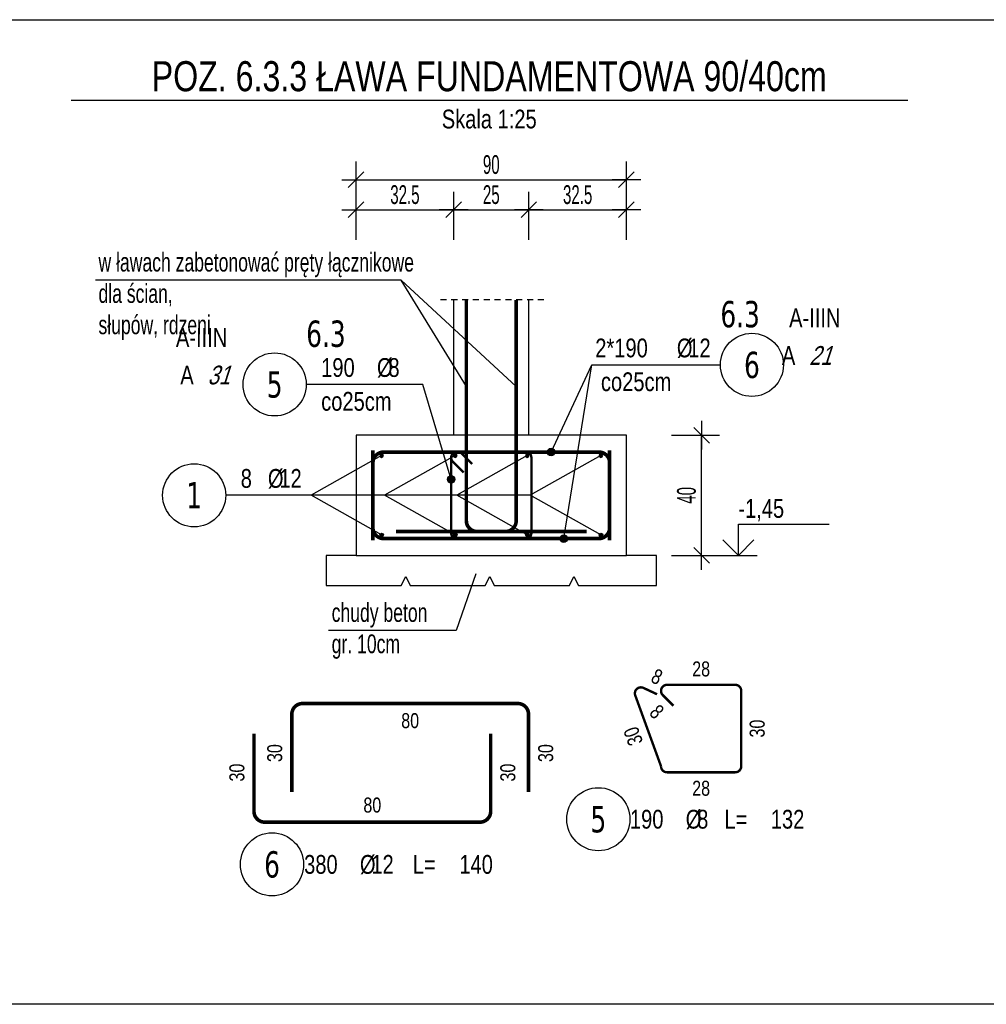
# Model space of a CAD drawing. Header units: millimetres. Extents: x -12415 to -10748, y 12360 to 13401.
# Tile 4 of 6: x -11808 to -11486, y 12891 to 13219. Entities that reach past the tile are written whole.
import ezdxf
from ezdxf.enums import TextEntityAlignment as Align

# ---------------------------------------------------------------- set-up
doc = ezdxf.new("R2010")
doc.units = ezdxf.units.MM
doc.header["$LTSCALE"] = 10
doc.linetypes.add('MP', pattern=[0.36, 0.2, -0.16])
for name, color, linetype in [('BA_lpm', 1, 'MP'), ('BA_wic', 1, 'Continuous'), ('BA_wis', 2, 'Continuous'), ('BA_wym', 1, 'Continuous'), ('BZ_kot', 7, 'Continuous'), ('BZ_odn', 1, 'Continuous'), ('BZ_opi1', 7, 'Continuous'), ('BZ_opi2', 4, 'Continuous'), ('BZ_opi3', 30, 'Continuous'), ('BZ_opi4', 53, 'Continuous'), ('BZ_P_prz', 4, 'Continuous'), ('BZ_P_strz', 3, 'Continuous'), ('BZ_P_wid', 3, 'Continuous'), ('BZ_P_wyc', 134, 'Continuous'), ('BZ_prs', 2, 'Continuous'), ('BZ_sym', 7, 'Continuous'), ('BZ_txg', 3, 'Continuous'), ('BZ_txs', 2, 'Continuous'), ('BZ_wym', 1, 'Continuous')]:
    doc.layers.add(name, color=color, linetype=linetype)
doc.layers.add('BZ_obw', color=230, linetype='Continuous', plot=False)
doc.layers.add('BZ_pom', color=6, linetype='Continuous', plot=False)
doc.styles.add('BIKTBG', font='tahoma.ttf', dxfattribs={"width": 0.85})
doc.styles.add('BIKTC', font='bikromsw.shx', dxfattribs={"width": 0.85})
doc.styles.add('BIKTG', font='bikromsw.shx', dxfattribs={"width": 0.8})
doc.styles.add('BIKTS', font='bikromsw.shx', dxfattribs={"width": 0.8})
doc.styles.add('BIKWYM', font='bikromsw.shx', dxfattribs={"width": 0.6})
doc.dimstyles.new('BA_KR_25_cm', dxfattribs={"dimscale": 0.25, "dimtxt": 25, "dimasz": 1.666667, "dimexe": 24, "dimexo": 0, "dimgap": 0, "dimtad": 0, "dimdec": 1, "dimrnd": 0.5, "dimzin": 9, "dimdsep": 46, "dimtxsty": 'BIKWYM', "dimblk": 'WYM-KR', "dimcen": 0, "dimdle": 20, "dimclrd": 256, "dimclre": 256, "dimclrt": 7, "dimadec": 0, "dimazin": 0, "dimtfac": 0.033333, "dimtdec": 1, "dimtmove": 0, "dimatfit": 3, "dimldrblk": 'WYM-KR', "dimfxl": 1, "dimtvp": 0.8, "dimtolj": 1, "dimarcsym": 0})
doc.dimstyles.new('BZ_KP_25_cm', dxfattribs={"dimscale": 0.25, "dimtxt": 25, "dimasz": 1.666667, "dimexe": 24, "dimexo": 0, "dimgap": 0, "dimtad": 0, "dimdec": 1, "dimrnd": 0.5, "dimzin": 9, "dimdsep": 46, "dimtxsty": 'BIKWYM', "dimblk": 'WYM-KR', "dimblk1": 'WYM-KP', "dimblk2": 'WYM-KP', "dimsah": 1, "dimcen": 0, "dimdle": 20, "dimclrd": 256, "dimclre": 256, "dimclrt": 7, "dimadec": 0, "dimazin": 0, "dimtfac": 0.033333, "dimtdec": 1, "dimtmove": 0, "dimatfit": 3, "dimldrblk": 'WYM-KP', "dimfxl": 1, "dimtvp": 0.8, "dimtolj": 1, "dimarcsym": 0})
doc.dimstyles.new('BZ_ST_100_cm', dxfattribs={"dimtxt": 25, "dimasz": 1.666667, "dimexe": 24, "dimexo": 0, "dimgap": 0, "dimtad": 0, "dimdec": 1, "dimrnd": 0.5, "dimdsep": 46, "dimtxsty": 'BIKWYM', "dimblk": 'WYM-ST', "dimcen": 0, "dimdle": 20, "dimclrd": 256, "dimclre": 256, "dimclrt": 7, "dimadec": 0, "dimazin": 0, "dimtfac": 0.033333, "dimtdec": 1, "dimtix": 1, "dimtmove": 2, "dimatfit": 3, "dimldrblk": 'WYM-ST', "dimfxl": 25, "dimfxlon": 1, "dimtvp": 0.8, "dimtolj": 1, "dimtzin": 0, "dimarcsym": 0})

# ---------------------------------------------------------------- blocks, each defined once
blk = doc.blocks.new('eoprz')
blk = doc.blocks.new('WYM-KR')
at = {"linetype": 'ByBlock'}
blk.add_line((11.52, 0), (-11.52, 0), dxfattribs=at)
at = {"color": 7, "linetype": 'ByBlock'}
blk.add_line((6.24, 6.24), (-6.24, -6.24), dxfattribs=at)
blk = doc.blocks.new('*D37')
at = {"layer": 'BA_wym', "lineweight": -2}
for p, q in [((-11590.74, 13080.49), (-11574.74, 13080.49)), ((-11580.74, 13040.91), (-11580.74, 13080.08)), ((-11590.74, 13040.49), (-11574.74, 13040.49))]:
    blk.add_line(p, q, dxfattribs=at)
at = {"layer": 'Defpoints', "color": 0}
for p in [(-11590.74, 13080.49), (-11580.74, 13080.49), (-11590.74, 13040.49)]:
    blk.add_point(p, dxfattribs=at)
at = {"layer": 'BA_wym', "lineweight": -2, "xscale": 0.4166666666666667, "yscale": 0.4166666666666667, "zscale": 0.4166666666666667}
for p, rotation in [((-11580.74, 13080.49), 90), ((-11580.74, 13040.49), 270)]:
    blk.add_blockref('WYM-KR', p, dxfattribs=dict(at, rotation=rotation))
at = {"layer": 'BA_wym', "color": 7, "insert": (-11585.74, 13060.49), "char_height": 6.25, "attachment_point": 5, "rotation": 90, "style": 'BIKWYM'}
blk.add_mtext('\\A1;40', dxfattribs=at)
blk = doc.blocks.new('*U26')
for p, q in [((0, 4.17), (12.08, 4.17)), ((0, 0), (0, 4.17))]:
    blk.add_line(p, q)
at = {"color": 1}
blk.add_line((-2.5, 0), (2.5, 0), dxfattribs=at)
blk.add_lwpolyline([(-2.06, 2.06), (0, 0), (2.06, 2.06)])
at = {"style": 'BIKTS', "width": 0.8}
blk.add_attdef('POZIOM', text='', height=2.5, dxfattribs=at).set_placement((0, 6.25), align=Align.MIDDLE_LEFT)
blk = doc.blocks.new('*D38')
at = {"layer": 'BA_wym', "lineweight": -2}
for p, q in [((-11695.74, 13145.49), (-11695.74, 13161.49)), ((-11663.24, 13145.49), (-11663.24, 13161.49)), ((-11695.32, 13155.49), (-11663.65, 13155.49))]:
    blk.add_line(p, q, dxfattribs=at)
at = {"layer": 'Defpoints', "color": 0}
for p in [(-11663.24, 13155.49), (-11663.24, 13095.49), (-11695.74, 13080.49)]:
    blk.add_point(p, dxfattribs=at)
at = {"layer": 'BA_wym', "lineweight": -2, "xscale": 0.4166666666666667, "yscale": 0.4166666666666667, "zscale": 0.4166666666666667, "rotation": 180}
blk.add_blockref('WYM-KR', (-11695.74, 13155.49), dxfattribs=at)
at = {"layer": 'BA_wym', "lineweight": -2, "xscale": 0.4166666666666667, "yscale": 0.4166666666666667, "zscale": 0.4166666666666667}
blk.add_blockref('WYM-KR', (-11663.24, 13155.49), dxfattribs=at)
at = {"layer": 'BA_wym', "color": 7, "insert": (-11679.49, 13160.49), "char_height": 6.25, "attachment_point": 5, "style": 'BIKWYM'}
blk.add_mtext('\\A1;32.5', dxfattribs=at)
blk = doc.blocks.new('*D39')
at = {"layer": 'BA_wym', "lineweight": -2}
for p, q in [((-11663.24, 13145.49), (-11663.24, 13161.49)), ((-11638.24, 13145.49), (-11638.24, 13161.49)), ((-11662.82, 13155.49), (-11638.65, 13155.49))]:
    blk.add_line(p, q, dxfattribs=at)
at = {"layer": 'Defpoints', "color": 0}
for p in [(-11638.24, 13155.49), (-11663.24, 13095.49), (-11638.24, 13095.49)]:
    blk.add_point(p, dxfattribs=at)
at = {"layer": 'BA_wym', "lineweight": -2, "xscale": 0.4166666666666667, "yscale": 0.4166666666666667, "zscale": 0.4166666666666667, "rotation": 180}
blk.add_blockref('WYM-KR', (-11663.24, 13155.49), dxfattribs=at)
at = {"layer": 'BA_wym', "lineweight": -2, "xscale": 0.4166666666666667, "yscale": 0.4166666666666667, "zscale": 0.4166666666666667}
blk.add_blockref('WYM-KR', (-11638.24, 13155.49), dxfattribs=at)
at = {"layer": 'BA_wym', "color": 7, "insert": (-11650.74, 13160.49), "char_height": 6.25, "attachment_point": 5, "style": 'BIKWYM'}
blk.add_mtext('\\A1;25', dxfattribs=at)
blk = doc.blocks.new('*D40')
at = {"layer": 'BA_wym', "lineweight": -2}
for p, q in [((-11638.24, 13145.49), (-11638.24, 13161.49)), ((-11605.74, 13145.49), (-11605.74, 13161.49)), ((-11637.82, 13155.49), (-11606.15, 13155.49))]:
    blk.add_line(p, q, dxfattribs=at)
at = {"layer": 'Defpoints', "color": 0}
for p in [(-11605.74, 13155.49), (-11638.24, 13095.49), (-11605.74, 13080.49)]:
    blk.add_point(p, dxfattribs=at)
at = {"layer": 'BA_wym', "lineweight": -2, "xscale": 0.4166666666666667, "yscale": 0.4166666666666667, "zscale": 0.4166666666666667, "rotation": 180}
blk.add_blockref('WYM-KR', (-11638.24, 13155.49), dxfattribs=at)
at = {"layer": 'BA_wym', "lineweight": -2, "xscale": 0.4166666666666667, "yscale": 0.4166666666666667, "zscale": 0.4166666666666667}
blk.add_blockref('WYM-KR', (-11605.74, 13155.49), dxfattribs=at)
at = {"layer": 'BA_wym', "color": 7, "insert": (-11621.99, 13160.49), "char_height": 6.25, "attachment_point": 5, "style": 'BIKWYM'}
blk.add_mtext('\\A1;32.5', dxfattribs=at)
blk = doc.blocks.new('*D41')
at = {"layer": 'BA_wym', "lineweight": -2}
for p, q in [((-11695.74, 13155.49), (-11695.74, 13171.49)), ((-11605.74, 13155.49), (-11605.74, 13171.49)), ((-11695.32, 13165.49), (-11606.15, 13165.49))]:
    blk.add_line(p, q, dxfattribs=at)
at = {"layer": 'Defpoints', "color": 0}
for p in [(-11605.74, 13165.49), (-11695.74, 13080.49), (-11605.74, 13080.49)]:
    blk.add_point(p, dxfattribs=at)
at = {"layer": 'BA_wym', "lineweight": -2, "xscale": 0.4166666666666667, "yscale": 0.4166666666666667, "zscale": 0.4166666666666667, "rotation": 180}
blk.add_blockref('WYM-KR', (-11695.74, 13165.49), dxfattribs=at)
at = {"layer": 'BA_wym', "lineweight": -2, "xscale": 0.4166666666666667, "yscale": 0.4166666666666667, "zscale": 0.4166666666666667}
blk.add_blockref('WYM-KR', (-11605.74, 13165.49), dxfattribs=at)
at = {"layer": 'BA_wym', "color": 7, "insert": (-11650.74, 13170.49), "char_height": 6.25, "attachment_point": 5, "style": 'BIKWYM'}
blk.add_mtext('\\A1;90', dxfattribs=at)
blk = doc.blocks.new('WYM-ST')
blk.add_hatch(color=256).paths.add_polyline_path([(-13, 2.88), (0, 0), (-13, -2.88)])
blk.add_lwpolyline([(0, 0), (-13, 2.88), (-13, -2.88), (0, 0)])
blk = doc.blocks.new('WYM-KP')
blk.add_hatch(color=256).paths.add_polyline_path([(3, 0, 1), (-3, 0, 1)])
blk.add_circle((0, 0), 3)
blk = doc.blocks.new('bik_BlkOpPret', base_point=(1524.45, 7050.26))
at = {"layer": 'BZ_opi1', "style": 'BIKTS', "width": 0.6}
for tag, p in [('SZTUK', (1533.83, 7057.76)), ('PRZEDR_FI', (1554.72, 7057.76)), ('PRZEKROJ', (1563.29, 7057.76)), ('PRZEDR_L', (1533.83, 7024.01)), ('DLUGOSC', (1568.65, 7024.01)), ('UWAGA', (1533.83, 6997.76))]:
    blk.add_attdef(tag, p, '', height=18.75, dxfattribs=at)
at = {"layer": 'BZ_opi2', "style": 'BIKTBG', "width": 0.6}
blk.add_attdef('NUMER', text='', height=26.25, dxfattribs=at).set_placement((1620.77, 7050.26), align=Align.MIDDLE_CENTER)
at = {"layer": 'BZ_pom', "width": 0.6}
for tag, p, height, style in [('POZYCJA', (1589.27, 7087.76), 26.25, 'BIKTBG'), ('GATUNEK', (1630.22, 7087.76), 18.75, 'BIKTS'), ('METODA_L', (1639.09, 7050.26), 18.75, 'BIKTS'), ('EURO_KOD', (1663.74, 7050.26), 18.75, 'BIKTS')]:
    blk.add_attdef(tag, p, '', height=height, dxfattribs=dict(at, style=style))
at = {"layer": 'BZ_wym', "width": 0.6}
for tag, p, height, style, flags in [('PRZEDR_NR', (1533.83, 6969.63), 26.25, 'BIKTBG', 1), ('PRZEDR_SZT', (1533.83, 6941.51), 18.75, 'BIKTS', 1), ('TYP_PRETA', (1533.83, 6913.38), 18.75, 'BIKTS', 3), ('EURO_KOD_SEGMENTY', (1567.58, 6885.26), 18.75, 'BIKTS', 3), ('HAK_1', (1533.83, 6857.13), 18.75, 'BIKTS', 3), ('HAK_2', (1533.83, 6829.01), 18.75, 'BIKTS', 3), ('ID', (1533.83, 6800.88), 18.75, 'BIKTS', 3), ('ID_C', (1533.83, 6772.76), 18.75, 'BIKTS', 3), ('b_atr_0', (1533.83, 6744.63), 18.75, 'BIKTS', 3)]:
    blk.add_attdef(tag, p, '', height=height, dxfattribs=dict(at, style=style, flags=flags))
blk = doc.blocks.new('bik_BlkOpPretW', base_point=(-8229.32, 29338.93))
at = {"layer": 'BZ_opi2', "style": 'BIKTBG', "width": 0.8}
blk.add_attdef('NUMER', text='', height=35, dxfattribs=at).set_placement((-8167.32, 29338.93), align=Align.MIDDLE_CENTER)
at = {"layer": 'BZ_opi4', "style": 'BIKTS', "width": 0.8}
for tag, p in [('SZTUK', (-8124.28, 29326.43)), ('PRZEDR_FI', (-8050, 29326.43)), ('PRZEKROJ', (-8034.76, 29326.43)), ('PRZEDR_L', (-7979.52, 29326.43)), ('DLUGOSC', (-7917.62, 29326.43))]:
    blk.add_attdef(tag, p, '', height=25, dxfattribs=at)
at = {"layer": 'BZ_pom', "width": 0.8}
for tag, p, height, style, flags in [('POZYCJA', (-8124.28, 29288.93), 35, 'BIKTBG', 3), ('GATUNEK', (-8124.28, 29251.43), 25, 'BIKTS', 1), ('METODA_L', (-8124.28, 29176.43), 25, 'BIKTS', 3)]:
    blk.add_attdef(tag, p, '', height=height, dxfattribs=dict(at, style=style, flags=flags))
at = {"layer": 'BZ_wym', "width": 0.8}
for tag, p, height, style, flags in [('UWAGA', (-8124.28, 29213.93), 25, 'BIKTS', 1), ('TYP_PRETA', (-8124.28, 29138.93), 25, 'BIKTS', 3), ('PRZEDR_NR', (-8124.28, 29101.43), 35, 'BIKTBG', 1), ('PRZEDR_SZT', (-8124.28, 29063.93), 25, 'BIKTS', 1), ('EURO_KOD', (-8124.28, 29026.43), 25, 'BIKTS', 3), ('EURO_KOD_SEGMENTY', (-8070, 29026.43), 25, 'BIKTS', 3), ('HAK_1', (-8124.28, 28988.93), 25, 'BIKTS', 3), ('HAK_2', (-8124.28, 28951.43), 25, 'BIKTS', 3), ('ID', (-8124.28, 28913.93), 25, 'BIKTS', 3), ('ID_C', (-8124.28, 28876.43), 25, 'BIKTS', 3), ('b_atr_0', (-8124.28, 28838.93), 25, 'BIKTS', 3)]:
    blk.add_attdef(tag, p, '', height=height, dxfattribs=dict(at, style=style, flags=flags))
blk = doc.blocks.new('PRET3')
blk.add_hatch(color=0).paths.add_polyline_path([(0.5, 0, 1), (-0.5, 0, 1)])
at = {"color": 0}
blk.add_circle((0, 0), 0.5, dxfattribs=at)
blk = doc.blocks.new('bik_BlkOpPretU', base_point=(18572.85, 5991.36))
at = {"layer": 'BZ_opi2', "style": 'BIKTBG', "width": 0.8}
blk.add_attdef('NUMER', text='', height=26.25, dxfattribs=at).set_placement((18420.64, 5991.36), align=Align.MIDDLE_CENTER)
at = {"layer": 'BZ_opi4', "style": 'BIKTS', "width": 0.8}
for tag, p in [('SZTUK', (18467.14, 5998.86)), ('PRZEDR_FI', (18535, 5998.86)), ('PRZEKROJ', (18546.43, 5998.86)), ('UWAGA', (18467.14, 5965.11))]:
    blk.add_attdef(tag, p, '', height=18.75, dxfattribs=at)
at = {"layer": 'BZ_pom', "width": 0.8}
for tag, p, height, style in [('POZYCJA', (18452.14, 6028.86), 26.25, 'BIKTBG'), ('GATUNEK', (18346.58, 6028.86), 18.75, 'BIKTS'), ('METODA_L', (18348.57, 5991.36), 18.75, 'BIKTS')]:
    blk.add_attdef(tag, p, '', height=height, dxfattribs=dict(at, style=style))
at = {"layer": 'BZ_wym', "width": 0.8}
for tag, p, height, style, flags in [('PRZEDR_L', (18467.14, 5936.98), 18.75, 'BIKTS', 1), ('DLUGOSC', (18467.14, 5908.86), 18.75, 'BIKTS', 1), ('TYP_PRETA', (18467.14, 5880.73), 18.75, 'BIKTS', 3), ('PRZEDR_NR', (18467.14, 5852.61), 26.25, 'BIKTBG', 1), ('PRZEDR_SZT', (18467.14, 5824.48), 18.75, 'BIKTS', 1), ('EURO_KOD', (18467.14, 5796.36), 18.75, 'BIKTS', 3), ('EURO_KOD_SEGMENTY', (18507.85, 5796.36), 18.75, 'BIKTS', 3), ('HAK_1', (18467.14, 5768.23), 18.75, 'BIKTS', 3), ('HAK_2', (18467.14, 5740.11), 18.75, 'BIKTS', 3), ('ID', (18467.14, 5711.98), 18.75, 'BIKTS', 3), ('ID_C', (18467.14, 5683.86), 18.75, 'BIKTS', 3), ('b_atr_0', (18467.14, 5655.73), 18.75, 'BIKTS', 3)]:
    blk.add_attdef(tag, p, '', height=height, dxfattribs=dict(at, style=style, flags=flags))

msp = doc.modelspace()

# ---------------------------------------------------------------- linework, layer by layer
at = {"layer": 'BA_lpm'}
msp.add_lwpolyline([(-11633.24, 13125.49), (-11668.24, 13125.49)], dxfattribs=at)
at = {"layer": 'BA_wic', "color": 3}
msp.add_lwpolyline([(-11695.74, 13080.49), (-11695.74, 13040.49), (-11605.74, 13040.49), (-11605.74, 13080.49), (-11695.74, 13080.49)], dxfattribs=at)
at = {"layer": 'BA_wis'}
for points in [[(-11663.24, 13080.49), (-11663.24, 13125.49)], [(-11638.24, 13080.49), (-11638.24, 13125.49)]]:
    msp.add_lwpolyline(points, dxfattribs=at)
at = {"layer": 'BZ_obw'}
msp.add_lwpolyline([(-12415.15, 13218.72), (-11191.76, 13218.72), (-11191.76, 12891.16), (-12415.15, 12891.16)], close=True, dxfattribs=at)
at = {"layer": 'BZ_odn'}
for centre in [(-11563.97, 13103.89), (-11722.86, 13097.38)]:
    msp.add_circle(centre, 10.5, dxfattribs=at)
at = {"layer": 'BZ_odn', "color": 252}
for centre in [(-11749.65, 13060.49), (-11615.09, 12952.73), (-11723.73, 12937.71)]:
    msp.add_circle(centre, 10.5, dxfattribs=at)
at = {"layer": 'BZ_P_strz', "const_width": 0.8}
msp.add_lwpolyline([(-11657.14, 13070.92), (-11660.67, 13074.46, 0.668179), (-11664.09, 13073.04), (-11664.09, 13047.94, 0.414214), (-11662.09, 13045.94), (-11639.39, 13045.94, 0.414214), (-11637.39, 13047.94), (-11637.39, 13073.04, 0.414214), (-11639.39, 13075.04), (-11662.09, 13075.04, 0.668179), (-11663.5, 13071.63), (-11659.97, 13068.09)], format="xyb", dxfattribs=at)
at = {"layer": 'BZ_P_wid', "color": 8, "const_width": 1.2}
for points in [[(-11682.44, 13048.44), (-11646.04, 13048.44, 0.414214), (-11642.44, 13052.04), (-11642.44, 13125.49)], [(-11619.04, 13048.44), (-11655.44, 13048.44, -0.414214), (-11659.04, 13052.04), (-11659.04, 13125.49)]]:
    msp.add_lwpolyline(points, format="xyb", dxfattribs=at)
at = {"layer": 'BZ_P_wid', "const_width": 1.2}
for points in [[(-11690.14, 13075.49), (-11690.14, 13049.69, 0.414214), (-11686.54, 13046.09), (-11614.94, 13046.09, 0.414214), (-11611.34, 13049.69), (-11611.34, 13075.49)], [(-11690.14, 13045.49), (-11690.14, 13071.29, -0.414214), (-11686.54, 13074.89), (-11614.94, 13074.89, -0.414214), (-11611.34, 13071.29), (-11611.34, 13045.49)]]:
    msp.add_lwpolyline(points, format="xyb", dxfattribs=at)
at = {"layer": 'BZ_P_wyc', "linetype": 'Continuous'}
for points, const_width in [([(-11595.56, 12994.31), (-11600.09, 12996.42, 0.668179), (-11602.81, 12993.92), (-11594.23, 12970.34, 0.414214), (-11592.23, 12968.34), (-11569.53, 12968.34, 0.414214), (-11567.53, 12970.34), (-11567.53, 12995.44, 0.414214), (-11569.53, 12997.44), (-11592.23, 12997.44, 0.668179), (-11593.64, 12994.02), (-11590.11, 12990.49)], 0.8), ([(-11717.14, 12961.83), (-11717.14, 12987.63, -0.414214), (-11713.54, 12991.23), (-11641.94, 12991.23, -0.414214), (-11638.34, 12987.63), (-11638.34, 12961.83)], 1.2), ([(-11729.74, 12981.15), (-11729.74, 12955.35, 0.414214), (-11726.14, 12951.75), (-11654.54, 12951.75, 0.414214), (-11650.94, 12955.35), (-11650.94, 12981.15)], 1.2)]:
    msp.add_lwpolyline(points, format="xyb", dxfattribs=dict(at, const_width=const_width))
at = {"layer": 'BZ_prs'}
msp.add_lwpolyline([(-11695.74, 13040.49), (-11705.74, 13040.49), (-11705.74, 13030.49), (-11680.74, 13030.49), (-11679.24, 13033.49), (-11677.74, 13030.49), (-11652.74, 13030.49), (-11651.24, 13033.49), (-11649.74, 13030.49), (-11624.74, 13030.49), (-11623.24, 13033.49), (-11621.74, 13030.49), (-11595.74, 13030.49), (-11595.74, 13040.49), (-11605.74, 13040.49)], dxfattribs=at)
at = {"layer": 'BZ_txg'}
msp.add_lwpolyline([(-11790.59, 13191.92), (-11512.07, 13191.92)], dxfattribs=at)

# ---------------------------------------------------------------- block references
ref = msp.add_blockref('bik_BlkOpPret', (-11619.23, 13103.89))
ref.add_attrib('NUMER', '6', dxfattribs={"layer": 'BZ_opi2', "height": 8.75, "style": 'BIKTBG', "width": 0.8}).set_placement((-11563.97, 13103.89), align=Align.MIDDLE_CENTER)
ref.add_attrib('POZYCJA', '6.3', (-11574.47, 13116.39), dxfattribs={"layer": 'BZ_pom', "height": 8.75, "style": 'BIKTBG', "width": 0.8})
ref.add_attrib('SZTUK', '2*190', (-11616.11, 13106.39), dxfattribs={"layer": 'BZ_opi1', "height": 6.25, "style": 'BIKTS', "width": 0.8})
ref.add_attrib('GATUNEK', 'A-IIIN', (-11551.59, 13116.39), dxfattribs={"layer": 'BZ_pom', "height": 6.25, "style": 'BIKTS', "width": 0.8})
ref.add_attrib('PRZEKROJ', '12', (-11585.15, 13106.39), dxfattribs={"layer": 'BZ_opi1', "height": 6.25, "style": 'BIKTS', "width": 0.8})
ref.add_attrib('UWAGA', 'co25cm', (-11614.23, 13095.14), dxfattribs={"layer": 'BZ_opi1', "height": 6.25, "style": 'BIKTS', "width": 0.8})
ref.add_attrib('METODA_L', 'A', (-11553.99, 13103.89), dxfattribs={"layer": 'BZ_pom', "height": 6.25, "style": 'BIKTS', "width": 0.8})
ref.add_attrib('PRZEDR_FI', '%%c', (-11588.96, 13106.39), dxfattribs={"layer": 'BZ_opi1', "height": 6.25, "style": 'BIKTS', "width": 0.8})
ref.add_attrib('EURO_KOD', '21', (-11544.94, 13103.89), dxfattribs={"layer": 'BZ_pom', "height": 6.25, "style": 'BIKTS', "oblique": 18, "width": 0.8})
ref = msp.add_blockref('bik_BlkOpPret', (-11673.56, 13097.38))
ref.add_attrib('NUMER', '5', dxfattribs={"layer": 'BZ_opi2', "height": 8.75, "style": 'BIKTBG', "width": 0.8}).set_placement((-11722.86, 13097.38), align=Align.MIDDLE_CENTER)
ref.add_attrib('POZYCJA', '6.3', (-11712.36, 13109.88), dxfattribs={"layer": 'BZ_pom', "height": 8.75, "style": 'BIKTBG', "width": 0.8})
ref.add_attrib('SZTUK', '190', (-11707.36, 13099.88), dxfattribs={"layer": 'BZ_opi1', "height": 6.25, "style": 'BIKTS', "width": 0.8})
ref.add_attrib('GATUNEK', 'A-IIIN', (-11755.72, 13109.88), dxfattribs={"layer": 'BZ_pom', "height": 6.25, "style": 'BIKTS', "width": 0.8})
ref.add_attrib('PRZEKROJ', '8', (-11684.98, 13099.88), dxfattribs={"layer": 'BZ_opi1', "height": 6.25, "style": 'BIKTS', "width": 0.8})
ref.add_attrib('UWAGA', 'co25cm', (-11707.36, 13088.63), dxfattribs={"layer": 'BZ_opi1', "height": 6.25, "style": 'BIKTS', "width": 0.8})
ref.add_attrib('METODA_L', 'A', (-11754.27, 13097.38), dxfattribs={"layer": 'BZ_pom', "height": 6.25, "style": 'BIKTS', "width": 0.8})
ref.add_attrib('PRZEDR_FI', '%%c', (-11688.79, 13099.88), dxfattribs={"layer": 'BZ_opi1', "height": 6.25, "style": 'BIKTS', "width": 0.8})
ref.add_attrib('EURO_KOD', '31', (-11745.22, 13097.38), dxfattribs={"layer": 'BZ_pom', "height": 6.25, "style": 'BIKTS', "oblique": 18, "width": 0.8})
ref = msp.add_blockref('bik_BlkOpPretU', (-11712.48, 13060.49))
ref.add_attrib('NUMER', '1', dxfattribs={"layer": 'BZ_opi2', "height": 8.75, "style": 'BIKTBG', "width": 0.8}).set_placement((-11749.65, 13060.49), align=Align.MIDDLE_CENTER)
ref.add_attrib('SZTUK', '8', (-11734.15, 13062.99), dxfattribs={"layer": 'BZ_opi4', "height": 6.25, "style": 'BIKTS', "width": 0.8})
ref.add_attrib('PRZEKROJ', '12', (-11721.29, 13062.99), dxfattribs={"layer": 'BZ_opi4', "height": 6.25, "style": 'BIKTS', "width": 0.8})
ref.add_attrib('PRZEDR_FI', '%%c', (-11725.1, 13062.99), dxfattribs={"layer": 'BZ_opi4', "height": 6.25, "style": 'BIKTS', "width": 0.8})
ref = msp.add_blockref('bik_BlkOpPretW', (-11630.59, 12952.73))
ref.add_attrib('NUMER', '5', dxfattribs={"layer": 'BZ_opi2', "height": 8.75, "style": 'BIKTBG', "width": 0.8}).set_placement((-11615.09, 12952.73), align=Align.MIDDLE_CENTER)
ref.add_attrib('SZTUK', '190', (-11604.58, 12949.61), dxfattribs={"layer": 'BZ_opi4', "height": 6.25, "style": 'BIKTS', "width": 0.8})
ref.add_attrib('PRZEKROJ', '8', (-11582.2, 12949.61), dxfattribs={"layer": 'BZ_opi4', "height": 6.25, "style": 'BIKTS', "width": 0.8})
ref.add_attrib('DLUGOSC', '132', (-11557.68, 12949.61), dxfattribs={"layer": 'BZ_opi4', "height": 6.25, "style": 'BIKTS', "width": 0.8})
ref.add_attrib('PRZEDR_FI', '%%c', (-11586.01, 12949.61), dxfattribs={"layer": 'BZ_opi4', "height": 6.25, "style": 'BIKTS', "width": 0.8})
ref.add_attrib('PRZEDR_L', 'L=', (-11573.15, 12949.61), dxfattribs={"layer": 'BZ_opi4', "height": 6.25, "style": 'BIKTS', "width": 0.8})
ref = msp.add_blockref('bik_BlkOpPretW', (-11739.23, 12937.71))
ref.add_attrib('NUMER', '6', dxfattribs={"layer": 'BZ_opi2', "height": 8.75, "style": 'BIKTBG', "width": 0.8}).set_placement((-11723.73, 12937.71), align=Align.MIDDLE_CENTER)
ref.add_attrib('SZTUK', '380', (-11713.04, 12934.58), dxfattribs={"layer": 'BZ_opi4', "height": 6.25, "style": 'BIKTS', "width": 0.8})
ref.add_attrib('PRZEKROJ', '12', (-11690.66, 12934.58), dxfattribs={"layer": 'BZ_opi4', "height": 6.25, "style": 'BIKTS', "width": 0.8})
ref.add_attrib('DLUGOSC', '140', (-11661.37, 12934.58), dxfattribs={"layer": 'BZ_opi4', "height": 6.25, "style": 'BIKTS', "width": 0.8})
ref.add_attrib('PRZEDR_FI', '%%c', (-11694.47, 12934.58), dxfattribs={"layer": 'BZ_opi4', "height": 6.25, "style": 'BIKTS', "width": 0.8})
ref.add_attrib('PRZEDR_L', 'L=', (-11676.85, 12934.58), dxfattribs={"layer": 'BZ_opi4', "height": 6.25, "style": 'BIKTS', "width": 0.8})
at = {"layer": 'BZ_kot', "xscale": 2.5, "yscale": 2.5, "zscale": 2.5}
msp.add_blockref('*U26', (-11568.49, 13040.49), dxfattribs=at).add_auto_attribs({'POZIOM': '-1,45'})
at = {"layer": 'BZ_P_prz', "xscale": -1.2, "zscale": 1.2, "rotation": 180}
for p, yscale in [((-11687.24, 13073.69), 1.2), ((-11662.74, 13073.69), 1.200000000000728), ((-11638.74, 13073.69), 1.200000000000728), ((-11614.24, 13073.69), 1.2)]:
    msp.add_blockref('PRET3', p, dxfattribs=dict(at, yscale=yscale))
at = {"layer": 'BZ_P_prz', "xscale": 1.2, "yscale": 1.2, "zscale": 1.2}
for p in [(-11687.24, 13047.29), (-11662.74, 13047.29), (-11638.74, 13047.29), (-11614.24, 13047.29)]:
    msp.add_blockref('PRET3', p, dxfattribs=at)
at = {"layer": 'BZ_sym'}
ref = msp.add_blockref('eoprz', (-11651.42, 13191.92), dxfattribs=dict(at, xscale=0.25, yscale=0.25, zscale=0.25))
ref.add_attrib('Nazwa', 'POZ. 6.3.3 ŁAWA FUNDAMENTOWA 90/40cm', dxfattribs={"layer": 'BZ_txg', "height": 10, "style": 'BIKTG', "width": 0.8}).set_placement((-11651.42, 13199.92), align=Align.MIDDLE_CENTER)
ref.add_attrib('Skala', 'Skala 1:25', dxfattribs={"layer": 'BZ_txs', "height": 6.25, "style": 'BIKTS', "width": 0.8}).set_placement((-11651.42, 13185.67), align=Align.MIDDLE_CENTER)

# ---------------------------------------------------------------- texts
at = {"layer": 'BZ_opi3', "style": 'BIKTC', "width": 0.8}
for s, rotation, p in [('28', 359.9998, (-11580.88, 13002.74)), ('8', 334.9998, (-11595.58, 13000.17)), ('8', 315, (-11595.62, 12988.51)), ('30', 90, (-11562.23, 12982.89)), ('30', 109.9998, (-11603.5, 12980.32)), ('30', 89.9998, (-11722.84, 12974.73)), ('30', 90, (-11632.64, 12974.73)), ('30', 89.9998, (-11735.44, 12968.25)), ('30', 90, (-11645.24, 12968.25))]:
    msp.add_text(s, height=5, rotation=rotation, dxfattribs=at).set_placement(p, align=Align.MIDDLE_CENTER)
for s, p in [('80', (-11677.74, 12985.53)), ('28', (-11580.88, 12963.04)), ('80', (-11690.34, 12957.45))]:
    msp.add_text(s, height=5, dxfattribs=at).set_placement(p, align=Align.MIDDLE_CENTER)
at = {"layer": 'BZ_txs', "char_height": 6.25, "width": 113.0116, "attachment_point": 1, "style": 'BIKTS'}
for s, insert in [('{\\W0.7;w ławach zabetonować pręty łącznikowe dla ścian,\\Psłupów, rdzeni}', (-11781.5, 13141.18)), ('{\\W0.7;chudy beton\\Pgr. 10cm}', (-11703.87, 13024.63))]:
    msp.add_mtext(s, dxfattribs=dict(at, insert=insert))

# ---------------------------------------------------------------- dimensions: what is measured, and where the dimension line sits
at = {"layer": 'BA_wym'}
for base, p1, p2, override, picture, middle in [((-11605.74, 13165.49), (-11695.74, 13080.49), (-11605.74, 13080.49), {"dimatfit": 1, "dimfxl": 40, "dimfxlon": 1}, '*D41', (-11650.74, 13170.49)), ((-11663.24, 13155.49), (-11695.74, 13080.49), (-11663.24, 13095.49), {"dimatfit": 1, "dimfxl": 40, "dimfxlon": 1}, '*D38', (-11679.49, 13160.49)), ((-11638.24, 13155.49), (-11663.24, 13095.49), (-11638.24, 13095.49), {"dimtmove": 1, "dimatfit": 1, "dimfxl": 40, "dimfxlon": 1}, '*D39', (-11650.74, 13160.49)), ((-11605.74, 13155.49), (-11638.24, 13095.49), (-11605.74, 13080.49), {"dimtmove": 1, "dimatfit": 1, "dimfxl": 40, "dimfxlon": 1}, '*D40', (-11621.99, 13160.49))]:
    dim = msp.add_linear_dim(base=base, p1=p1, p2=p2, dimstyle='BA_KR_25_cm', override=override, dxfattribs=at)
    dim.commit()
    dim.dimension.update_dxf_attribs({"geometry": picture, "text_midpoint": middle})
dim = msp.add_linear_dim(base=(-11580.74, 13080.49), p1=(-11590.74, 13040.49), p2=(-11590.74, 13080.49), angle=90, dimstyle='BA_KR_25_cm', override={"dimatfit": 1}, dxfattribs=at)
dim.commit()
dim.dimension.update_dxf_attribs({"geometry": '*D37', "text_midpoint": (-11585.74, 13060.49)})

# ---------------------------------------------------------------- leaders
at = {"layer": 'BZ_odn', "has_arrowhead": 0}
for points in [[(-11659.04, 13096.68), (-11680.78, 13132.04), (-11782.53, 13132.04)], [(-11642.44, 13096.68), (-11680.78, 13132.04), (-11782.53, 13132.04)], [(-11655.89, 13034.37), (-11662.4, 13015.48), (-11704.91, 13015.48)]]:
    msp.add_leader(points, dimstyle='BZ_ST_100_cm', dxfattribs=at)
at = {"layer": 'BZ_odn'}
for points in [[(-11630.85, 13074.89), (-11617.24, 13103.89), (-11574.47, 13103.89)], [(-11626.6, 13046.09), (-11617.24, 13103.89), (-11574.47, 13103.89)], [(-11664.09, 13065.8), (-11673.56, 13097.38), (-11712.36, 13097.38)]]:
    msp.add_leader(points, dimstyle='BZ_KP_25_cm', dxfattribs=at)
at = {"layer": 'BZ_odn', "color": 252, "has_arrowhead": 0}
for points in [[(-11687.24, 13073.69), (-11710.74, 13060.49), (-11739.15, 13060.49)], [(-11662.74, 13073.69), (-11686.24, 13060.49), (-11739.15, 13060.49)], [(-11638.74, 13073.69), (-11662.24, 13060.49), (-11739.15, 13060.49)], [(-11614.24, 13073.69), (-11637.74, 13060.49), (-11739.15, 13060.49)], [(-11687.24, 13047.29), (-11710.74, 13060.49), (-11739.15, 13060.49)], [(-11662.74, 13047.29), (-11686.24, 13060.49), (-11739.15, 13060.49)], [(-11638.74, 13047.29), (-11662.24, 13060.49), (-11739.15, 13060.49)], [(-11614.24, 13047.29), (-11637.74, 13060.49), (-11739.15, 13060.49)]]:
    msp.add_leader(points, dimstyle='BZ_KP_25_cm', override={"dimclrd": 252}, dxfattribs=at)

doc.saveas('drawing.dxf')
